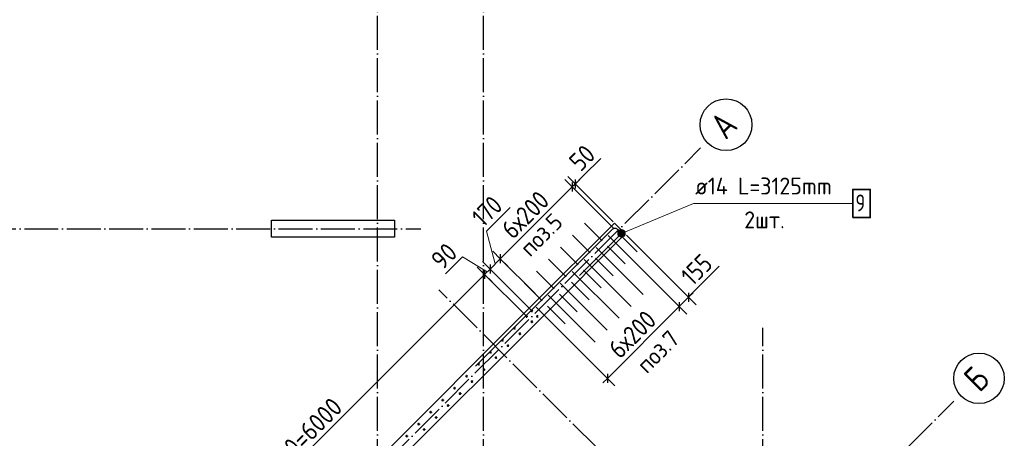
# Model space of a CAD drawing. Header units: millimetres. Extents: x -49773 to 2322955, y -3321 to 58485.
# Tile 78 of 256: x 385275 to 396897, y 28336 to 33281. Entities that reach past the tile are written whole.
import ezdxf

# ---------------------------------------------------------------- set-up
doc = ezdxf.new("R2010")
doc.units = ezdxf.units.MM
doc.linetypes.add('______11', pattern=[500, 400, -50, 0, -50])
doc.linetypes.add('______5', pattern=[1100, 800, -100, 100, -100])
for name, color, linetype, lineweight in [('Standard', 7, 'Continuous', 25), ('Арм.стержн. вертикальными 1', 22, 'Continuous', 35), ('Арм.стержн.горизонт. 2', 202, 'Continuous', 35), ('Размерная линия_ общее', 7, 'Continuous', 13), ('Стена_ общее', 7, 'Continuous', 35)]:
    doc.layers.add(name, color=color, linetype=linetype, lineweight=lineweight)
doc.layers.add('Арм.стержн. вертикальными 2', color=7, linetype='Continuous', lineweight=35, true_color=0x006e00)
doc.layers.add('Осевая линия_ общее', color=7, linetype='______5', lineweight=13, true_color=0xa0a0a0)
doc.styles.add('ISOCPEUR', font='txt')

msp = doc.modelspace()

# ---------------------------------------------------------------- hatches: boundary and pattern name
at = {"layer": 'Арм.стержн.горизонт. 2', "linetype": 'Continuous', "lineweight": 13, "transparency": 33554687}
for points in [[(392372.5, 30711.4), (392342.7, 30782.8), (392334, 30761.6)], [(392372.5, 30711.4), (392342.7, 30782.8), (392334, 30761.6)], [(392372.5, 30711.4), (392334, 30761.6), (392351.3, 30720.1)], [(392351.3, 30720.1), (392334, 30761.6), (392336.9, 30738.5)], [(392372.5, 30711.4), (392334, 30761.6), (392351.3, 30720.1)], [(392351.3, 30720.1), (392334, 30761.6), (392336.9, 30738.5)], [(392395.7, 30714.2), (392361.1, 30797.3), (392342.7, 30782.8)], [(392395.7, 30714.2), (392361.1, 30797.3), (392342.7, 30782.8)], [(392395.7, 30714.2), (392342.7, 30782.8), (392372.5, 30711.4)], [(392395.7, 30714.2), (392342.7, 30782.8), (392372.5, 30711.4)], [(392414.1, 30728.7), (392384.3, 30800.1), (392361.1, 30797.3)], [(392414.1, 30728.7), (392384.3, 30800.1), (392361.1, 30797.3)], [(392414.1, 30728.7), (392361.1, 30797.3), (392395.7, 30714.2)], [(392414.1, 30728.7), (392361.1, 30797.3), (392395.7, 30714.2)], [(392422.8, 30749.9), (392405.5, 30791.4), (392384.3, 30800.1)], [(392422.8, 30749.9), (392384.3, 30800.1), (392414.1, 30728.7)], [(392422.8, 30749.9), (392405.5, 30791.4), (392384.3, 30800.1)], [(392422.8, 30749.9), (392384.3, 30800.1), (392414.1, 30728.7)], [(392405.5, 30791.4), (392422.8, 30749.9), (392419.9, 30773.1)], [(392405.5, 30791.4), (392422.8, 30749.9), (392419.9, 30773.1)]]:
    msp.add_hatch(color=7, dxfattribs=at).paths.add_polyline_path(points)

# ---------------------------------------------------------------- linework, layer by layer
at = {"color": 7, "linetype": 'Continuous', "lineweight": 25, "transparency": 33554687}
for p, q in [((388248, 30711.1), (388248, 30911.1)), ((388248, 30911.1), (389698, 30911.1)), ((389698, 30911.1), (389698, 30711.1)), ((389698, 30711.1), (388248, 30711.1))]:
    msp.add_line(p, q, dxfattribs=at)
at = {"layer": 'Арм.стержн. вертикальными 1', "color": 4, "linetype": 'Continuous', "lineweight": 25, "transparency": 33554687}
for p, q in [((392291.4, 30810.2), (392082.8, 31018.8)), ((392150, 30668.8), (391941.4, 30877.4)), ((392008.6, 30527.4), (391800, 30735.9)), ((392355.1, 30746.6), (392563.7, 30538)), ((391867.2, 30385.9), (391658.6, 30594.5)), ((392213.7, 30605.1), (392422.3, 30396.5)), ((391725.8, 30244.5), (391517.2, 30453.1)), ((392072.2, 30463.7), (392280.8, 30255.1)), ((391584.3, 30103.1), (391375.7, 30311.7)), ((391930.8, 30322.3), (392139.4, 30113.7)), ((391442.9, 29961.7), (391234.3, 30170.3)), ((391789.4, 30180.9), (391998, 29972.3)), ((391648, 30039.5), (391856.6, 29830.9)), ((391506.6, 29898), (391715.1, 29689.4))]:
    msp.add_line(p, q, dxfattribs=at)
at = {"layer": 'Арм.стержн. вертикальными 1', "color": 4, "linetype": 'Continuous', "lineweight": 50, "transparency": 33554687}
for centre in [(391257.9, 29776), (391321.6, 29839.6), (391384.9, 29776.3), (391116.5, 29634.6), (391321.2, 29712.7), (391179.8, 29571.2), (390975.1, 29493.1), (391038.4, 29429.8), (390833.7, 29351.7), (390897, 29288.4), (390692.2, 29210.3), (390550.8, 29068.9), (390755.5, 29147), (390614.1, 29005.6), (390409.4, 28927.5), (390472.7, 28864.1), (390268, 28786), (390331.3, 28722.7), (390126.5, 28644.6), (389985.1, 28503.2), (390189.9, 28581.3), (389843.7, 28361.8), (390048.4, 28439.9)]:
    msp.add_circle(centre, 5, dxfattribs=at)
at = {"layer": 'Арм.стержн. вертикальными 2', "color": 33, "linetype": 'Continuous', "lineweight": 25, "true_color": 0xf0a546, "transparency": 33554687}
for p, q in [((392220.7, 30732.4), (392775.8, 30177.3)), ((392079.3, 30591), (392634.4, 30035.9)), ((391937.9, 30449.6), (392493, 29894.5)), ((391796.5, 30308.2), (392351.5, 29753.1)), ((391655, 30166.7), (392210.1, 29611.7)), ((391513.6, 30025.3), (392068.7, 29470.2)), ((391372.2, 29883.9), (391927.3, 29328.8))]:
    msp.add_line(p, q, dxfattribs=at)
at = {"layer": 'Арм.стержн.горизонт. 2', "color": 7, "linetype": 'Continuous', "lineweight": 13, "transparency": 33554687}
for p, q in [((393227.4, 31109.6), (392378.4, 30755.8)), ((393227.4, 31109.6), (392378.4, 30755.8)), ((393227.4, 31109.6), (395107.4, 31109.6)), ((392336.9, 30738.5), (392336.9, 30738.5)), ((392336.9, 30738.5), (392336.9, 30738.5)), ((392361.1, 30797.3), (392361.1, 30797.3)), ((392361.1, 30797.3), (392361.1, 30797.3)), ((392395.7, 30714.2), (392395.7, 30714.2)), ((392395.7, 30714.2), (392395.7, 30714.2)), ((392419.9, 30773.1), (392419.9, 30773.1)), ((392419.9, 30773.1), (392419.9, 30773.1))]:
    msp.add_line(p, q, dxfattribs=at)
at = {"layer": 'Арм.стержн.горизонт. 2', "color": 7, "linetype": 'Continuous', "lineweight": 35, "transparency": 33554687}
msp.add_lwpolyline([(395107.4, 30942.9), (395314.1, 30942.9), (395314.1, 31276.3), (395107.4, 31276.3), (395107.4, 30942.9)], dxfattribs=at)
at = {"layer": 'Арм.стержн.горизонт. 2', "color": 211, "linetype": 'Continuous', "lineweight": 25, "true_color": 0xff54ff, "transparency": 33554687}
msp.add_lwpolyline([(391882, 30259.4), (392350, 30727.4), (392354.5, 30733.3), (392358.2, 30740.5), (392360.3, 30748.3), (392361, 30755.8), (392360.3, 30763.2), (392358.2, 30771), (392354.5, 30778.2), (392350, 30784.2), (392329, 30805.1), (392323, 30809.7), (392315.8, 30813.3), (392308.1, 30815.5), (392300.6, 30816.2), (392293.2, 30815.5), (392285.4, 30813.3), (392278.2, 30809.7), (392272.2, 30805.1), (390655.9, 29188.8)], dxfattribs=at)
msp.add_lwpolyline([(391882, 30259.4), (392350, 30727.4), (392354.5, 30733.3), (392358.2, 30740.5), (392360.3, 30748.3), (392361, 30755.8), (392360.3, 30763.2), (392358.2, 30771), (392354.5, 30778.2), (392350, 30784.2), (392329, 30805.1), (392323, 30809.7), (392315.8, 30813.3), (392308.1, 30815.5), (392300.6, 30816.2), (392293.2, 30815.5), (392285.4, 30813.3), (392278.2, 30809.7), (392272.2, 30805.1), (390655.9, 29188.8)], dxfattribs=at)
at = {"layer": 'Арм.стержн.горизонт. 2', "color": 7, "linetype": 'Continuous', "lineweight": 13, "transparency": 33554687}
msp.add_circle((392378.4, 30755.8), 45, dxfattribs=at)
msp.add_circle((392378.4, 30755.8), 45, dxfattribs=at)
at = {"layer": 'Осевая линия_ общее', "color": 253, "linetype": '______11', "lineweight": -3, "true_color": 0xa0a0a0, "transparency": 33554687}
for p, q in [((389498, 6421.1), (389498, 56501.1)), ((390748, 6421.1), (390748, 49011.1)), ((376150.2, 14605.4), (393311.7, 31766.8)), ((372828, 30811.1), (390008, 30811.1)), ((396684.6, 23628), (390221.7, 30091)), ((394048, 6421.1), (394048, 29641.1)), ((379141.3, 11614.3), (396302.8, 28775.8))]:
    msp.add_line(p, q, dxfattribs=at)
at = {"layer": 'Осевая линия_ общее', "color": 7, "linetype": 'Continuous', "lineweight": 25, "transparency": 33554687}
for centre, radius in [((393612.4, 32040), 305.8), ((396598.5, 29044), 298.8)]:
    msp.add_circle(centre, radius, dxfattribs=at)
at = {"layer": 'Размерная линия_ общее', "color": 7, "linetype": 'Continuous', "lineweight": 13, "transparency": 33554687}
for p, q in [((391931.7, 31439.7), (392133.9, 31641.9)), ((391814.4, 31322.6), (391931.7, 31439.7)), ((391832.1, 31340.3), (391885.1, 31393.3)), ((391796.7, 31304.9), (390948.2, 30456.4)), ((391832.1, 31340.3), (391796.7, 31304.9)), ((390783.2, 30784.2), (391063.2, 31064.3)), ((390887.3, 30395.6), (390783.2, 30784.2)), ((390503.1, 30481.1), (390300.9, 30278.9)), ((390794.7, 30302.9), (390503.1, 30481.1)), ((390948.2, 30456.4), (390826.5, 30334.7)), ((393252.4, 30088), (393532.4, 30368)), ((390762.8, 30271.1), (386520.2, 26028.4)), ((390826.5, 30334.7), (390762.8, 30271.1)), ((393170.2, 30002.2), (393060.6, 29892.6)), ((393115.4, 29947.4), (393252.4, 30088)), ((393170.2, 30002.2), (393223.2, 30055.2)), ((393060.6, 29892.6), (392212, 29044.1)), ((392212, 29044.1), (392159, 28991))]:
    msp.add_line(p, q, dxfattribs=at)
at = {"layer": 'Размерная линия_ общее', "color": 253, "linetype": 'Continuous', "lineweight": -3, "true_color": 0xa0a0a0, "transparency": 33554687}
for p, q in [((391796.7, 31304.9), (391708.3, 31393.3)), ((391832.1, 31340.3), (391743.7, 31428.7)), ((391796.7, 31304.9), (391885.1, 31216.5)), ((391796.7, 31304.9), (392173, 30928.6)), ((391832.1, 31340.3), (391920.5, 31251.9)), ((391832.1, 31340.3), (392280.8, 30891.5)), ((390948.2, 30456.4), (390859.8, 30544.8)), ((390948.2, 30456.4), (391036.6, 30368)), ((390948.2, 30456.4), (391358.1, 30046.5)), ((390762.8, 30271.1), (390674.4, 30359.5)), ((390826.5, 30334.7), (390738.1, 30423.1)), ((390762.8, 30271.1), (390851.2, 30182.7)), ((390762.8, 30271.1), (391243.8, 29790.1)), ((390826.5, 30334.7), (390914.9, 30246.3)), ((390826.5, 30334.7), (391307.4, 29853.8)), ((393170.2, 30002.2), (393081.8, 30090.6)), ((393170.2, 30002.2), (393258.6, 29913.8)), ((393060.6, 29892.6), (392972.2, 29981)), ((393060.6, 29892.6), (393149, 29804.2)), ((392212, 29044.1), (391478.3, 29777.8)), ((392212, 29044.1), (392123.6, 29132.5)), ((392212, 29044.1), (392300.4, 28955.7))]:
    msp.add_line(p, q, dxfattribs=at)
at = {"layer": 'Размерная линия_ общее', "color": 7, "linetype": 'Continuous', "lineweight": 25, "transparency": 33554687}
for p, q in [((391832.1, 31393.3), (391832.1, 31287.3)), ((391796.7, 31358), (391796.7, 31251.9)), ((390948.2, 30509.4), (390948.2, 30403.4)), ((390826.5, 30387.7), (390826.5, 30281.7)), ((390762.8, 30324.1), (390762.8, 30218)), ((393170.2, 30055.2), (393170.2, 29949.2)), ((393060.6, 29945.6), (393060.6, 29839.6)), ((392212, 29097.1), (392212, 28991))]:
    msp.add_line(p, q, dxfattribs=at)
at = {"layer": 'Размерная линия_ общее', "color": 253, "linetype": 'Continuous', "lineweight": -3, "true_color": 0xa0a0a0, "transparency": 33554687}
for points in [[(393170.2, 30002.2), (393156.5, 30015.9), (393156.5, 30015.9), (392436.4, 30735.9)], [(393060.6, 29892.6), (393047.1, 29906.1), (393047.1, 29906.1), (392607.5, 30345.6)]]:
    msp.add_lwpolyline(points, dxfattribs=at)
at = {"layer": 'Стена_ общее', "color": 7, "linetype": 'Continuous', "lineweight": 25, "transparency": 33554687}
for p, q in [((391324.7, 29907.1), (392295, 30877.4)), ((392295, 30877.4), (392422.3, 30750.1)), ((392422.3, 30750.1), (391452, 29779.9)), ((385109.3, 23691.7), (391324.7, 29907.1)), ((391452, 29779.9), (385236.6, 23564.4))]:
    msp.add_line(p, q, dxfattribs=at)

# ---------------------------------------------------------------- texts
at = {"layer": 'Standard', "color": 7, "linetype": 'Continuous', "lineweight": 18, "transparency": 33554687, "char_height": 200, "attachment_point": 7, "rotation": 45, "style": 'ISOCPEUR'}
for s, insert, width in [('\\W0.94;поз.5', (391299.2, 30467.1), 703.234), ('\\W0.94;поз.7', (392678, 29088.2), 703.229)]:
    msp.add_mtext(s, dxfattribs=dict(at, insert=insert, width=width))
at = {"layer": 'Арм.стержн.горизонт. 2', "color": 7, "linetype": 'Continuous', "lineweight": 25, "transparency": 33554687, "char_height": 200, "attachment_point": 7, "style": 'ISOCPEUR'}
for s, insert, width in [('\\W0.94;ø14 L=3125mm ', (393247.4, 31216.3), 1933.181), ('\\W0.78;9', (395140.8, 31016.3), 217.601), ('\\W0.94;2шт. ', (393827.4, 30816.3), 774.193)]:
    msp.add_mtext(s, dxfattribs=dict(at, insert=insert, width=width))
at = {"layer": 'Осевая линия_ общее', "color": 7, "linetype": 'Continuous', "lineweight": 25, "transparency": 33554687, "char_height": 300, "attachment_point": 7, "rotation": 45, "style": 'ISOCPEUR'}
for s, insert, width in [('\\W0.82;А', (393609.3, 31852.3), 392.638), ('\\W0.80;Б', (396606, 28866.8), 359.824)]:
    msp.add_mtext(s, dxfattribs=dict(at, insert=insert, width=width))
at = {"layer": 'Размерная линия_ общее', "color": 7, "linetype": 'Continuous', "lineweight": 25, "transparency": 33554687, "char_height": 220, "attachment_point": 7, "rotation": 45, "style": 'ISOCPEUR'}
for s, insert, width in [('\\W0.87;50', (391896.3, 31475), 403.927), ('\\W0.86;6х200', (391096.7, 30675.6), 793.961), ('\\W0.83;170', (390747.9, 30819.6), 508.572), ('\\W0.87;90', (390265.5, 30314.2), 403.927), ('\\W0.83;155', (393217, 30123.4), 508.578), ('\\W0.86;6х200', (392360.5, 29263.3), 793.961), ('\\W0.89;30х200=6000', (388068.8, 27647.7), 1636.164)]:
    msp.add_mtext(s, dxfattribs=dict(at, insert=insert, width=width))

doc.saveas('drawing.dxf')
